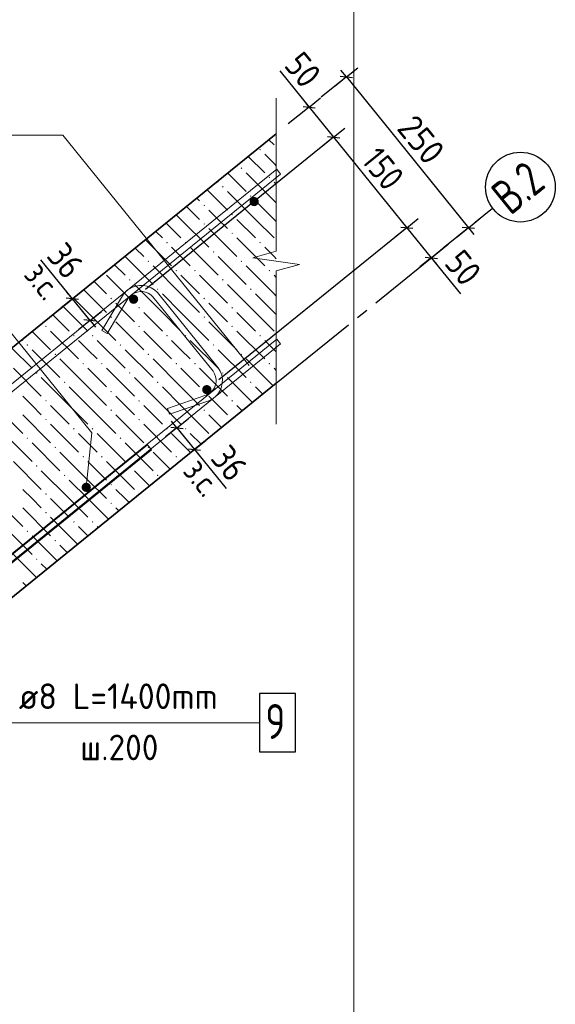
# Model space of a CAD drawing. Header units: millimetres. Extents: x 0 to 59400, y 0 to 42000.
# Tile 12 of 37: x 33451 to 38054, y 8461 to 16921. Entities that reach past the tile are written whole.
import ezdxf

# ---------------------------------------------------------------- set-up
doc = ezdxf.new("R2010")
doc.units = ezdxf.units.MM
doc.linetypes.add('______5', pattern=[1100, 800, -100, 100, -100])
for name, color, linetype, lineweight in [('Standard', 7, 'Continuous', 25), ('ЖБ Стена верхний уровень', 7, 'Continuous', 35), ('Позиционная метка линия выноска', 7, 'Continuous', 13), ('Примечания', 7, 'Continuous', 13), ('Стена обрамление Г-обр.', 7, 'Continuous', 35), ('Стена фоновая арматура У1', 7, 'Continuous', 18), ('Стена фоновая арматура Х1', 7, 'Continuous', 35), ('Стена фоновая затяжка С-обр.', 52, 'Continuous', 25)]:
    doc.layers.add(name, color=color, linetype=linetype, lineweight=lineweight)
doc.layers.add('Оси', color=7, linetype='______5')
doc.layers.add('Размерная выноска', color=7, linetype='Continuous')
doc.styles.add('ISOCPEUR', font='txt')

msp = doc.modelspace()

# ---------------------------------------------------------------- hatches: boundary and pattern name
at = {"layer": 'ЖБ Стена верхний уровень', "linetype": 'Continuous', "lineweight": 18, "transparency": 33554687}
for points in [[(35510.7, 15805.6), (35517.2, 15812.1), (35523.7, 15805.6), (35517.2, 15799.1)], [(35350.7, 15645.6), (35357.2, 15652.1), (35363.7, 15645.6), (35357.2, 15639.1)], [(35590.7, 15565.6), (35597.2, 15572.1), (35603.7, 15565.6), (35597.2, 15559.1)], [(35190.7, 15485.6), (35197.2, 15492.1), (35203.7, 15485.6), (35197.2, 15479.1)], [(35430.7, 15405.6), (35437.2, 15412.1), (35443.7, 15405.6), (35437.2, 15399.1)], [(35030.7, 15325.6), (35037.2, 15332.1), (35043.7, 15325.6), (35037.2, 15319.1)], [(35270.7, 15245.6), (35277.2, 15252.1), (35283.7, 15245.6), (35277.2, 15239.1)], [(35030.7, 15165.6), (35037.2, 15172.1), (35043.7, 15165.6), (35037.2, 15159.1)], [(35270.7, 15085.6), (35277.2, 15092.1), (35283.7, 15085.6), (35277.2, 15079.1)], [(34710.7, 15005.6), (34717.2, 15012.1), (34723.7, 15005.6), (34717.2, 14999.1)], [(34870.7, 15005.6), (34877.2, 15012.1), (34883.7, 15005.6), (34877.2, 14999.1)], [(35510.7, 15005.6), (35517.2, 15012.1), (35523.7, 15005.6), (35517.2, 14999.1)], [(35110.7, 14925.6), (35117.2, 14932.1), (35123.7, 14925.6), (35117.2, 14919.1)], [(34550.7, 14845.6), (34557.2, 14852.1), (34563.7, 14845.6), (34557.2, 14839.1)], [(35350.7, 14845.6), (35357.2, 14852.1), (35363.7, 14845.6), (35357.2, 14839.1)], [(34790.7, 14765.6), (34797.2, 14772.1), (34803.7, 14765.6), (34797.2, 14759.1)], [(34950.7, 14765.6), (34957.2, 14772.1), (34963.7, 14765.6), (34957.2, 14759.1)], [(35590.7, 14765.6), (35597.2, 14772.1), (35603.7, 14765.6), (35597.2, 14759.1)], [(34390.7, 14685.6), (34397.2, 14692.1), (34403.7, 14685.6), (34397.2, 14679.1)], [(35190.7, 14685.6), (35197.2, 14692.1), (35203.7, 14685.6), (35197.2, 14679.1)], [(34630.7, 14605.6), (34637.2, 14612.1), (34643.7, 14605.6), (34637.2, 14599.1)], [(35430.7, 14605.6), (35437.2, 14612.1), (35443.7, 14605.6), (35437.2, 14599.1)], [(34230.7, 14525.6), (34237.2, 14532.1), (34243.7, 14525.6), (34237.2, 14519.1)], [(35030.7, 14525.6), (35037.2, 14532.1), (35043.7, 14525.6), (35037.2, 14519.1)], [(34470.7, 14445.6), (34477.2, 14452.1), (34483.7, 14445.6), (34477.2, 14439.1)], [(35270.7, 14445.6), (35277.2, 14452.1), (35283.7, 14445.6), (35277.2, 14439.1)], [(34230.7, 14365.6), (34237.2, 14372.1), (34243.7, 14365.6), (34237.2, 14359.1)], [(35030.7, 14365.6), (35037.2, 14372.1), (35043.7, 14365.6), (35037.2, 14359.1)], [(33670.7, 14285.6), (33677.2, 14292.1), (33683.7, 14285.6), (33677.2, 14279.1)], [(34470.7, 14285.6), (34477.2, 14292.1), (34483.7, 14285.6), (34477.2, 14279.1)], [(35270.7, 14285.6), (35277.2, 14292.1), (35283.7, 14285.6), (35277.2, 14279.1)], [(33510.7, 14125.6), (33517.2, 14132.1), (33523.7, 14125.6), (33517.2, 14119.1)], [(33910.7, 14205.6), (33917.2, 14212.1), (33923.7, 14205.6), (33917.2, 14199.1)], [(34070.7, 14205.6), (34077.2, 14212.1), (34083.7, 14205.6), (34077.2, 14199.1)], [(34310.7, 14125.6), (34317.2, 14132.1), (34323.7, 14125.6), (34317.2, 14119.1)], [(34710.7, 14205.6), (34717.2, 14212.1), (34723.7, 14205.6), (34717.2, 14199.1)], [(34870.7, 14205.6), (34877.2, 14212.1), (34883.7, 14205.6), (34877.2, 14199.1)], [(35110.7, 14125.6), (35117.2, 14132.1), (35123.7, 14125.6), (35117.2, 14119.1)], [(35510.7, 14205.6), (35517.2, 14212.1), (35523.7, 14205.6), (35517.2, 14199.1)], [(33750.7, 14045.6), (33757.2, 14052.1), (33763.7, 14045.6), (33757.2, 14039.1)], [(34550.7, 14045.6), (34557.2, 14052.1), (34563.7, 14045.6), (34557.2, 14039.1)], [(35350.7, 14045.6), (35357.2, 14052.1), (35363.7, 14045.6), (35357.2, 14039.1)], [(33990.7, 13965.6), (33997.2, 13972.1), (34003.7, 13965.6), (33997.2, 13959.1)], [(34150.7, 13965.6), (34157.2, 13972.1), (34163.7, 13965.6), (34157.2, 13959.1)], [(34790.7, 13965.6), (34797.2, 13972.1), (34803.7, 13965.6), (34797.2, 13959.1)], [(34950.7, 13965.6), (34957.2, 13972.1), (34963.7, 13965.6), (34957.2, 13959.1)], [(35590.7, 13965.6), (35597.2, 13972.1), (35603.7, 13965.6), (35597.2, 13959.1)], [(33590.7, 13885.6), (33597.2, 13892.1), (33603.7, 13885.6), (33597.2, 13879.1)], [(34390.7, 13885.6), (34397.2, 13892.1), (34403.7, 13885.6), (34397.2, 13879.1)], [(35190.7, 13885.6), (35197.2, 13892.1), (35203.7, 13885.6), (35197.2, 13879.1)], [(33830.7, 13805.6), (33837.2, 13812.1), (33843.7, 13805.6), (33837.2, 13799.1)], [(34630.7, 13805.6), (34637.2, 13812.1), (34643.7, 13805.6), (34637.2, 13799.1)], [(35430.7, 13805.6), (35437.2, 13812.1), (35443.7, 13805.6), (35437.2, 13799.1)], [(34230.7, 13725.6), (34237.2, 13732.1), (34243.7, 13725.6), (34237.2, 13719.1)], [(35030.7, 13725.6), (35037.2, 13732.1), (35043.7, 13725.6), (35037.2, 13719.1)], [(33670.7, 13645.6), (33677.2, 13652.1), (33683.7, 13645.6), (33677.2, 13639.1)], [(34470.7, 13645.6), (34477.2, 13652.1), (34483.7, 13645.6), (34477.2, 13639.1)], [(35270.7, 13645.6), (35277.2, 13652.1), (35283.7, 13645.6), (35277.2, 13639.1)], [(34230.7, 13565.6), (34237.2, 13572.1), (34243.7, 13565.6), (34237.2, 13559.1)], [(35030.7, 13565.6), (35037.2, 13572.1), (35043.7, 13565.6), (35037.2, 13559.1)], [(33670.7, 13485.6), (33677.2, 13492.1), (33683.7, 13485.6), (33677.2, 13479.1)], [(34470.7, 13485.6), (34477.2, 13492.1), (34483.7, 13485.6), (34477.2, 13479.1)], [(35270.7, 13485.6), (35277.2, 13492.1), (35278.6, 13490.8), (35271.4, 13485)], [(33910.7, 13405.6), (33917.2, 13412.1), (33923.7, 13405.6), (33917.2, 13399.1)], [(34070.7, 13405.6), (34077.2, 13412.1), (34083.7, 13405.6), (34077.2, 13399.1)], [(34710.7, 13405.6), (34717.2, 13412.1), (34723.7, 13405.6), (34717.2, 13399.1)], [(34870.7, 13405.6), (34877.2, 13412.1), (34883.7, 13405.6), (34877.2, 13399.1)], [(33510.7, 13325.6), (33517.2, 13332.1), (33523.7, 13325.6), (33517.2, 13319.1)], [(34310.7, 13325.6), (34317.2, 13332.1), (34323.7, 13325.6), (34317.2, 13319.1)], [(33750.7, 13245.6), (33757.2, 13252.1), (33763.7, 13245.6), (33757.2, 13239.1)], [(34550.7, 13245.6), (34557.2, 13252.1), (34563.7, 13245.6), (34557.2, 13239.1)], [(33990.7, 13165.6), (33997.2, 13172.1), (34003.7, 13165.6), (33997.2, 13159.1)], [(34150.7, 13165.6), (34157.2, 13172.1), (34163.7, 13165.6), (34157.2, 13159.1)], [(34790.7, 13165.6), (34797.2, 13172.1), (34803.7, 13165.6), (34797.2, 13159.1)], [(33590.7, 13085.6), (33597.2, 13092.1), (33603.7, 13085.6), (33597.2, 13079.1)], [(34390.7, 13085.6), (34397.2, 13092.1), (34403.7, 13085.6), (34397.2, 13079.1)], [(33830.7, 13005.6), (33837.2, 13012.1), (33843.7, 13005.6), (33837.2, 12999.1)], [(34630.7, 13005.6), (34637.2, 13012.1), (34643.7, 13005.6), (34637.2, 12999.1)], [(34230.7, 12925.6), (34237.2, 12932.1), (34243.7, 12925.6), (34237.2, 12919.1)], [(33670.7, 12845.6), (33677.2, 12852.1), (33683.7, 12845.6), (33677.2, 12839.1)], [(34470.7, 12845.6), (34477.2, 12852.1), (34482.9, 12846.5), (34475.7, 12840.6)], [(33670.7, 12685.6), (33677.2, 12692.1), (33683.7, 12685.6), (33677.2, 12679.1)], [(34230.7, 12765.6), (34237.2, 12772.1), (34243.7, 12765.6), (34237.2, 12759.1)], [(33910.7, 12605.6), (33917.2, 12612.1), (33923.7, 12605.6), (33917.2, 12599.1)], [(34070.7, 12605.6), (34077.2, 12612.1), (34083.7, 12605.6), (34077.2, 12599.1)], [(33510.7, 12525.6), (33517.2, 12532.1), (33523.7, 12525.6), (33517.2, 12519.1)], [(33750.7, 12445.6), (33757.2, 12452.1), (33763.7, 12445.6), (33757.2, 12439.1)], [(33590.7, 12285.6), (33597.2, 12292.1), (33603.7, 12285.6), (33597.2, 12279.1)]]:
    msp.add_hatch(color=7, dxfattribs=at).paths.add_polyline_path(points, flags=16)
at = {"layer": 'Стена фоновая арматура Х1', "linetype": 'Continuous', "lineweight": 18, "transparency": 33554687}
for points in [[(35506.2, 15358.4), (35503.2, 15373.7), (35494.5, 15386.7), (35481.5, 15395.4), (35466.2, 15398.4), (35450.9, 15395.4), (35437.9, 15386.7), (35429.3, 15373.7), (35426.2, 15358.4), (35429.3, 15343.1), (35437.9, 15330.1), (35450.9, 15321.5), (35466.2, 15318.4), (35481.5, 15321.5), (35494.5, 15330.1), (35503.2, 15343.1)], [(34470, 14519.3), (34467, 14534.6), (34458.3, 14547.6), (34445.3, 14556.3), (34430, 14559.3), (34414.7, 14556.3), (34401.8, 14547.6), (34393.1, 14534.6), (34390, 14519.3), (34393.1, 14504), (34401.8, 14491), (34414.7, 14482.4), (34430, 14479.3), (34445.3, 14482.4), (34458.3, 14491), (34467, 14504)], [(35099.4, 13742.2), (35096.3, 13757.5), (35087.6, 13770.5), (35074.7, 13779.1), (35059.4, 13782.2), (35044, 13779.1), (35031.1, 13770.5), (35022.4, 13757.5), (35019.4, 13742.2), (35022.4, 13726.9), (35031.1, 13713.9), (35044, 13705.2), (35059.4, 13702.2), (35074.7, 13705.2), (35087.6, 13713.9), (35096.3, 13726.9)], [(34063.2, 12903.1), (34060.1, 12918.4), (34051.4, 12931.4), (34038.5, 12940), (34023.2, 12943.1), (34007.9, 12940), (33994.9, 12931.4), (33986.2, 12918.4), (33983.2, 12903.1), (33986.2, 12887.8), (33994.9, 12874.8), (34007.9, 12866.1), (34023.2, 12863.1), (34038.5, 12866.1), (34051.4, 12874.8), (34060.1, 12887.8)]]:
    msp.add_hatch(color=7, dxfattribs=at).paths.add_polyline_path(points)

# ---------------------------------------------------------------- linework, layer by layer
at = {"layer": 'Standard', "color": 7, "linetype": 'Continuous', "lineweight": -3, "transparency": 33554687}
for p, q in [((36259, 16429.3), (36356.2, 16508)), ((36259, 16429.3), (36042.7, 16254.2)), ((36259, 16429.3), (36161.9, 16350.7)), ((36259, 16429.3), (36211.8, 16487.6)), ((35939.1, 16170.3), (36036.3, 16248.9)), ((35939.1, 16170.3), (35759.9, 16025.1)), ((35939.1, 16170.3), (35842, 16091.6)), ((35939.1, 16170.3), (35891.9, 16228.6)), ((35939.1, 16170.3), (36148.9, 15911.2)), ((36148.9, 15911.2), (34533.7, 14603.2)), ((36148.9, 15911.2), (36051.7, 15832.6)), ((36148.9, 15911.2), (36246, 15989.9)), ((36148.9, 15911.2), (36778.2, 15134.1)), ((36778.2, 15134.1), (36875.3, 15212.7)), ((37307.9, 15134.1), (37405, 15212.7)), ((36778.2, 15134.1), (35163, 13826.1)), ((36778.2, 15134.1), (36681.1, 15055.4)), ((36778.2, 15134.1), (36988, 14875)), ((37307.9, 15134.1), (37091.6, 14958.9)), ((37307.9, 15134.1), (37210.7, 15055.4)), ((37307.9, 15134.1), (37355.1, 15075.8)), ((36988, 14875), (37085.1, 14953.7)), ((36988, 14875), (36890.8, 14796.4)), ((36988, 14875), (36988, 14875)), ((36988, 14875), (37035.2, 14816.7)), ((33904.7, 14522.8), (33857.5, 14581.1)), ((33904.7, 14522.8), (34001.8, 14601.5)), ((33904.7, 14522.8), (33807.5, 14444.2)), ((34055.7, 14336.3), (33904.7, 14522.8)), ((34055.7, 14336.3), (34152.9, 14415)), ((34055.7, 14336.3), (33958.6, 14257.7)), ((34055.7, 14336.3), (34102.9, 14278)), ((34802.5, 13414.1), (34755.3, 13472.4)), ((34802.5, 13414.1), (34899.7, 13492.8)), ((34802.5, 13414.1), (34705.4, 13335.4)), ((34802.5, 13414.1), (34953.6, 13227.6)), ((34953.6, 13227.6), (35050.7, 13306.3)), ((34953.6, 13227.6), (34856.4, 13148.9)), ((34953.6, 13227.6), (35000.8, 13169.3))]:
    msp.add_line(p, q, dxfattribs=at)
at = {"layer": 'Standard', "color": 7, "linetype": 'Continuous', "lineweight": 25, "transparency": 33554687}
for p, q in [((36206.3, 16434.9), (36311.8, 16423.8)), ((35886.4, 16175.8), (35991.9, 16164.7)), ((36096.1, 15916.8), (36201.6, 15905.7)), ((36725.5, 15139.6), (36830.9, 15128.5)), ((37255.1, 15139.6), (37360.6, 15128.5)), ((36935.2, 14880.6), (37040.7, 14869.5)), ((33957.4, 14517.3), (33851.9, 14528.4)), ((34108.5, 14330.8), (34003, 14341.9)), ((34749.8, 13419.6), (34855.3, 13408.6)), ((34900.8, 13233.1), (35006.3, 13222))]:
    msp.add_line(p, q, dxfattribs=at)
at = {"layer": 'Standard', "color": 254, "linetype": 'Continuous', "lineweight": 13, "true_color": 0xc4c4ff, "transparency": 33554687}
msp.add_lwpolyline([(23322, 5096.2), (36322.9, 5096.2), (36322.9, 17238.1), (23322, 17238.1), (23322, 5096.2)], dxfattribs=at)
at = {"layer": 'Standard', "color": 7, "linetype": 'Continuous', "lineweight": -3, "transparency": 33554687}
msp.add_lwpolyline([(36259, 16429.3), (36576.7, 16037.1), (36576.7, 16037.1), (37307.9, 15134.1)], dxfattribs=at)
at = {"layer": 'ЖБ Стена верхний уровень', "color": 7, "linetype": 'Continuous', "lineweight": 35, "transparency": 33554687}
for p, q in [((35656.2, 15941.2), (30428.3, 11707.7)), ((31018.5, 10041), (35656.2, 13796.6))]:
    msp.add_line(p, q, dxfattribs=at)
at = {"layer": 'ЖБ Стена верхний уровень', "color": 9, "linetype": 'Continuous', "lineweight": 18, "true_color": 0xc7c7c7, "transparency": 33554687}
for p, q in [((35592.9, 15889.9), (35637.2, 15845.6)), ((35416.1, 15746.7), (35557.2, 15605.6)), ((35637.2, 15685.6), (35557.2, 15765.6)), ((35656.2, 15666.6), (35637.2, 15685.6)), ((35239.3, 15603.6), (35397.2, 15445.6)), ((35637.2, 15365.6), (35397.2, 15605.6)), ((35150.9, 15532), (35157.2, 15525.6)), ((35637.2, 15525.6), (35656.2, 15506.6)), ((35062.5, 15460.4), (35237.2, 15285.6)), ((35477.2, 15205.6), (35237.2, 15445.6)), ((34885.7, 15317.2), (34997.2, 15205.6)), ((34974.1, 15388.8), (34997.2, 15365.6)), ((35477.2, 15365.6), (35637.2, 15205.6)), ((35637.2, 15365.6), (35656.2, 15346.6)), ((34797.3, 15245.6), (34837.2, 15205.6)), ((35157.2, 15205.6), (35077.2, 15285.6)), ((34708.8, 15174), (34837.2, 15045.6)), ((34837.2, 15205.6), (35077.2, 14965.6)), ((35237.2, 15125.6), (35157.2, 15205.6)), ((35317.2, 15205.6), (35477.2, 15045.6)), ((35477.2, 15205.6), (35637.2, 15045.6)), ((35637.2, 15205.6), (35656.2, 15186.6)), ((34620.4, 15102.4), (34677.2, 15045.6)), ((35077.2, 15125.6), (35317.2, 14885.6)), ((34532, 15030.8), (34757.2, 14805.6)), ((35317.2, 15045.6), (35557.2, 14805.6)), ((34443.6, 14959.2), (34517.2, 14885.6)), ((34837.2, 14885.6), (34757.2, 14965.6)), ((34917.2, 14965.6), (35157.2, 14725.6)), ((35637.2, 14885.6), (35557.2, 14965.6)), ((34266.8, 14816.1), (34357.2, 14725.6)), ((34357.2, 14885.6), (34597.2, 14645.6)), ((34917.2, 14805.6), (34837.2, 14885.6)), ((35157.2, 14885.6), (35397.2, 14645.6)), ((35656.2, 14866.6), (35637.2, 14885.6)), ((34197.2, 14725.6), (34437.2, 14485.6)), ((34837.2, 14565.6), (34597.2, 14805.6)), ((34837.2, 14725.6), (34997.2, 14565.6)), ((34997.2, 14725.6), (35237.2, 14485.6)), ((35637.2, 14565.6), (35397.2, 14805.6)), ((35637.2, 14725.6), (35656.2, 14706.6)), ((34090, 14672.9), (34197.2, 14565.6)), ((34677.2, 14405.6), (34437.2, 14645.6)), ((35477.2, 14405.6), (35237.2, 14645.6)), ((34037.2, 14565.6), (34001.6, 14601.3)), ((34037.2, 14565.6), (34197.2, 14405.6)), ((34677.2, 14565.6), (34837.2, 14405.6)), ((34837.2, 14565.6), (34997.2, 14405.6)), ((35477.2, 14565.6), (35637.2, 14405.6)), ((35637.2, 14565.6), (35656.2, 14546.6)), ((33913.2, 14529.7), (34037.2, 14405.6)), ((34357.2, 14405.6), (34277.2, 14485.6)), ((35157.2, 14405.6), (35077.2, 14485.6)), ((33736.4, 14386.5), (33877.2, 14245.6)), ((33877.2, 14405.6), (33824.8, 14458.1)), ((33877.2, 14405.6), (34037.2, 14245.6)), ((34037.2, 14405.6), (34277.2, 14165.6)), ((34437.2, 14325.6), (34357.2, 14405.6)), ((34517.2, 14405.6), (34677.2, 14245.6)), ((34677.2, 14405.6), (34837.2, 14245.6)), ((34837.2, 14405.6), (35077.2, 14165.6)), ((35237.2, 14325.6), (35157.2, 14405.6)), ((35317.2, 14405.6), (35477.2, 14245.6)), ((35477.2, 14405.6), (35637.2, 14245.6)), ((35637.2, 14405.6), (35656.2, 14386.6)), ((34277.2, 14325.6), (34517.2, 14085.6)), ((35077.2, 14325.6), (35317.2, 14085.6)), ((33559.5, 14243.3), (33717.2, 14085.6)), ((33717.2, 14245.6), (33957.2, 14005.6)), ((34517.2, 14245.6), (34757.2, 14005.6)), ((35317.2, 14245.6), (35557.2, 14005.6)), ((33471.1, 14171.7), (33477.2, 14165.6)), ((34037.2, 14085.6), (33957.2, 14165.6)), ((34117.2, 14165.6), (34357.2, 13925.6)), ((34837.2, 14085.6), (34757.2, 14165.6)), ((34917.2, 14165.6), (35157.2, 13925.6)), ((35637.2, 14085.6), (35557.2, 14165.6)), ((33382.7, 14100.1), (33557.2, 13925.6)), ((33557.2, 14085.6), (33797.2, 13845.6)), ((34117.2, 14005.6), (34037.2, 14085.6)), ((34357.2, 14085.6), (34597.2, 13845.6)), ((34917.2, 14005.6), (34837.2, 14085.6)), ((35157.2, 14085.6), (35397.2, 13845.6)), ((35656.2, 14066.6), (35637.2, 14085.6)), ((34037.2, 13765.6), (33797.2, 14005.6)), ((34837.2, 13765.6), (34597.2, 14005.6)), ((35628.6, 13774.2), (35397.2, 14005.6)), ((33397.2, 13925.6), (33637.2, 13685.6)), ((34037.2, 13925.6), (34197.2, 13765.6)), ((34197.2, 13925.6), (34437.2, 13685.6)), ((34837.2, 13925.6), (34997.2, 13765.6)), ((34997.2, 13925.6), (35237.2, 13685.6)), ((35637.2, 13925.6), (35656.2, 13906.6)), ((33877.2, 13605.6), (33637.2, 13845.6)), ((34677.2, 13605.6), (34437.2, 13845.6)), ((35451.8, 13631.1), (35237.2, 13845.6)), ((33877.2, 13765.6), (34037.2, 13605.6)), ((34037.2, 13765.6), (34197.2, 13605.6)), ((34677.2, 13765.6), (34837.2, 13605.6)), ((34837.2, 13765.6), (34997.2, 13605.6)), ((35477.2, 13765.6), (35540.2, 13702.6)), ((33557.2, 13605.6), (33477.2, 13685.6)), ((34357.2, 13605.6), (34277.2, 13685.6)), ((35157.2, 13605.6), (35077.2, 13685.6)), ((33237.2, 13605.6), (33477.2, 13365.6)), ((33637.2, 13525.6), (33557.2, 13605.6)), ((33717.2, 13605.6), (33877.2, 13445.6)), ((33877.2, 13605.6), (34037.2, 13445.6)), ((34037.2, 13605.6), (34277.2, 13365.6)), ((34437.2, 13525.6), (34357.2, 13605.6)), ((34517.2, 13605.6), (34677.2, 13445.6)), ((34677.2, 13605.6), (34837.2, 13445.6)), ((34837.2, 13605.6), (35077.2, 13365.6)), ((35237.2, 13525.6), (35157.2, 13605.6)), ((35317.2, 13605.6), (35363.4, 13559.5)), ((33477.2, 13525.6), (33717.2, 13285.6)), ((34277.2, 13525.6), (34517.2, 13285.6)), ((35077.2, 13525.6), (35186.6, 13416.3)), ((33717.2, 13445.6), (33957.2, 13205.6)), ((34517.2, 13445.6), (34757.2, 13205.6)), ((33317.2, 13365.6), (33557.2, 13125.6)), ((33557.2, 13285.6), (33797.2, 13045.6)), ((34037.2, 13285.6), (33957.2, 13365.6)), ((34117.2, 13205.6), (34037.2, 13285.6)), ((34117.2, 13365.6), (34357.2, 13125.6)), ((34357.2, 13285.6), (34597.2, 13045.6)), ((34837.2, 13285.6), (34757.2, 13365.6)), ((34917.2, 13205.6), (34837.2, 13285.6)), ((34917.2, 13365.6), (35009.8, 13273.1)), ((34037.2, 12965.6), (33797.2, 13205.6)), ((34744.5, 13058.3), (34597.2, 13205.6)), ((33397.2, 13125.6), (33637.2, 12885.6)), ((34037.2, 13125.6), (34197.2, 12965.6)), ((34197.2, 13125.6), (34437.2, 12885.6)), ((33877.2, 12805.6), (33637.2, 13045.6)), ((34567.7, 12915.1), (34437.2, 13045.6)), ((33877.2, 12965.6), (34037.2, 12805.6)), ((34037.2, 12965.6), (34197.2, 12805.6)), ((33557.2, 12805.6), (33477.2, 12885.6)), ((34357.2, 12805.6), (34277.2, 12885.6)), ((33237.2, 12805.6), (33477.2, 12565.6)), ((33637.2, 12725.6), (33557.2, 12805.6)), ((33717.2, 12805.6), (33877.2, 12645.6)), ((33877.2, 12805.6), (34037.2, 12645.6)), ((34037.2, 12805.6), (34214.1, 12628.8)), ((34390.9, 12772), (34357.2, 12805.6)), ((33477.2, 12725.6), (33717.2, 12485.6)), ((34277.2, 12725.6), (34302.5, 12700.4)), ((33717.2, 12645.6), (33948.9, 12414)), ((33317.2, 12565.6), (33557.2, 12325.6)), ((34037.2, 12485.6), (33957.2, 12565.6)), ((34117.2, 12565.6), (34125.7, 12557.2)), ((33557.2, 12485.6), (33772, 12270.8)), ((34037.3, 12485.6), (34037.2, 12485.6)), ((33860.5, 12342.4), (33797.2, 12405.6)), ((33397.2, 12325.6), (33595.2, 12127.6)), ((33683.6, 12199.2), (33637.2, 12245.6)), ((33506.8, 12056), (33477.2, 12085.6))]:
    msp.add_line(p, q, dxfattribs=at)
at = {"layer": 'Оси', "color": 8, "linetype": '______5', "lineweight": -3, "transparency": 33554687}
msp.add_line((35656.2, 13796.6), (37515.1, 15301.9), dxfattribs=at)
at = {"layer": 'Оси', "color": 7, "linetype": 'Continuous', "lineweight": -3, "transparency": 33554687}
msp.add_circle((37754.4, 15482.8), 300, dxfattribs=at)
at = {"layer": 'Позиционная метка линия выноска', "color": 7, "linetype": 'Continuous', "lineweight": 13, "transparency": 33554687}
for points in [[(35422.1, 13950.2), (33820.9, 15927.6), (31048.9, 15927.6)], [(30967.9, 15038.5), (32722.9, 15038.5), (34072.4, 13371.9), (34023.2, 12903.1)], [(35512.3, 10880.6), (33207.3, 10880.6), (32588.7, 11644.6)]]:
    msp.add_lwpolyline(points, dxfattribs=at)
at = {"layer": 'Примечания', "color": 7, "linetype": 'Continuous', "lineweight": 13, "transparency": 33554687}
for p, q in [((35656.2, 16246.8), (35656.2, 14930.8)), ((35656.2, 14930.8), (35456.2, 14874.8)), ((35456.2, 14874.8), (35856.2, 14818.8)), ((35856.2, 14818.8), (35656.2, 14762.8)), ((35656.2, 14762.8), (35656.2, 13446.8)), ((35656.2, 13446.8), (35656.2, 13446.8))]:
    msp.add_line(p, q, dxfattribs=at)
at = {"layer": 'Размерная выноска', "color": 7, "linetype": 'Continuous', "lineweight": -3, "transparency": 33554687}
for p, q in [((35687.4, 16481.1), (35939.1, 16170.3)), ((33904.7, 14522.8), (33633.9, 14857.2)), ((36988, 14875), (37239.7, 14564.2)), ((34953.6, 13227.6), (35224.3, 12893.2))]:
    msp.add_line(p, q, dxfattribs=at)
at = {"layer": 'Стена обрамление Г-обр.', "color": 38, "linetype": 'Continuous', "lineweight": 13, "true_color": 0x5f1e0f, "transparency": 33554687}
msp.add_lwpolyline([(34584.1, 13226.2), (30979.1, 10306.9), (30967.2, 10298.4), (30954.2, 10290.6), (30940.7, 10283.9), (30926.9, 10278.4), (30912.7, 10273.9), (30897.9, 10270.7), (30883, 10268.6), (30868.4, 10267.7), (26251.6, 10267.7), (26251.6, 10321), (30866.8, 10321), (30877.7, 10321.7), (30888.4, 10323.2), (30898.9, 10325.5), (30909.1, 10328.7), (30918.9, 10332.6), (30928.6, 10337.4), (30937.9, 10343), (30946.8, 10349.3), (34550.6, 13267.6), (34584.1, 13226.2)], dxfattribs=at)
at = {"layer": 'Стена обрамление Г-обр.', "color": 7, "linetype": 'Continuous', "lineweight": 25, "transparency": 33554687}
msp.add_lwpolyline([(35512.3, 10630.6), (35822.3, 10630.6), (35822.3, 11130.6), (35512.3, 11130.6), (35512.3, 10630.6)], dxfattribs=at)
at = {"layer": 'Стена фоновая арматура У1', "color": 7, "linetype": 'Continuous', "lineweight": 13, "transparency": 33554687}
for points in [[(35693.7, 15594.1), (29529.8, 10602.7), (29517.9, 10594.2), (29505, 10586.4), (29491.5, 10579.7), (29477.7, 10574.2), (29463.4, 10569.8), (29448.7, 10566.5), (29433.8, 10564.4), (29419.2, 10563.5), (28063.4, 10563.5), (28063.4, 10616.9), (29417.6, 10616.9), (29428.5, 10617.5), (29439.2, 10619), (29449.7, 10621.4), (29459.8, 10624.5), (29469.7, 10628.5), (29479.4, 10633.3), (29488.7, 10638.8), (29497.5, 10645.2), (35660.2, 15635.6), (35693.7, 15594.1)], [(30911.6, 10331.9), (35660.2, 14177.2), (35693.7, 14135.8), (30945.1, 10290.5), (30911.6, 10331.9)]]:
    msp.add_lwpolyline(points, dxfattribs=at)
at = {"layer": 'Стена фоновая затяжка С-обр.', "color": 98, "linetype": 'Continuous', "lineweight": 13, "true_color": 0x005000, "transparency": 33554687}
msp.add_lwpolyline([(34722.5, 13580.9), (35051.4, 13694.1), (35056.6, 13696.1), (35061.7, 13698.3), (35066.7, 13700.6), (35071.5, 13703.2), (35076.3, 13705.9), (35080.9, 13708.9), (35085.4, 13712.1), (35089.9, 13715.5), (35094.8, 13719.4), (35111.4, 13737.2), (35125.3, 13758.8), (35134.8, 13782.6), (35139.4, 13805.9), (35139.8, 13829.6), (35135.4, 13854.8), (35126.3, 13878.9), (35113.7, 13899.7), (34595.4, 14539.8), (34577.7, 14556.4), (34556, 14570.3), (34532.2, 14579.8), (34509, 14584.4), (34485.3, 14584.7), (34460, 14580.4), (34436, 14571.3), (34415.1, 14558.7), (34410.3, 14554.8), (34406, 14551.1), (34402, 14547.3), (34398.1, 14543.4), (34394.4, 14539.3), (34390.9, 14535.1), (34387.6, 14530.8), (34384.4, 14526.3), (34381.3, 14521.5), (34202.2, 14223.4), (34156.5, 14250.9), (34336.1, 14549.7), (34340.1, 14556), (34344.6, 14562.3), (34349.3, 14568.4), (34354.2, 14574.3), (34359.3, 14580), (34364.7, 14585.5), (34370.3, 14590.8), (34376, 14595.7), (34384.4, 14602.5), (34412.6, 14619.5), (34445.9, 14632.1), (34481.1, 14638.1), (34514.6, 14637.6), (34547.4, 14631.2), (34580.6, 14617.9), (34610.6, 14598.6), (34634.6, 14576.2), (35157.5, 13930.4), (35174.5, 13902.3), (35187.1, 13868.9), (35193.2, 13833.7), (35192.7, 13800.3), (35186.2, 13767.5), (35173, 13734.3), (35153.7, 13704.3), (35131.2, 13680.3), (35122.8, 13673.5), (35116.8, 13668.9), (35110.5, 13664.5), (35104, 13660.4), (35097.4, 13656.5), (35090.6, 13652.9), (35083.6, 13649.6), (35076.6, 13646.6), (35069.5, 13643.9), (34739.9, 13530.4), (34722.5, 13580.9)], dxfattribs=at)

# ---------------------------------------------------------------- texts
at = {"layer": 'Standard', "color": 7, "linetype": 'Continuous', "lineweight": 25, "transparency": 33554687, "char_height": 220, "attachment_point": 7, "rotation": 309, "style": 'ISOCPEUR'}
for s, insert, width in [('\\W0.87;50', (35715, 16526.4), 403.937), ('\\W0.91;250', (36683.9, 15984.1), 561.984), ('\\W0.83;150', (36377.8, 15708), 508.569), ('\\W0.87;36', (33673.5, 14887.8), 403.924), ('\\W0.87;50', (37092.4, 14825.5), 403.924), ('\\W0.87;36', (35082.5, 13147.8), 403.924)]:
    msp.add_mtext(s, dxfattribs=dict(at, insert=insert, width=width))
at = {"layer": 'Standard', "color": 7, "linetype": 'Continuous', "lineweight": 18, "transparency": 33554687, "char_height": 200, "attachment_point": 7, "rotation": 309, "style": 'ISOCPEUR'}
for insert, width in [((33477.2, 14727.9), 459.953), ((34845, 13038.9), 459.948)]:
    msp.add_mtext('\\W0.90;з.с.', dxfattribs=dict(at, insert=insert, width=width))
at = {"layer": 'Оси', "color": 7, "linetype": 'Continuous', "lineweight": 25, "transparency": 33554687, "insert": (37667.7, 15232.4), "char_height": 300, "width": 562.093, "attachment_point": 7, "rotation": 39, "style": 'ISOCPEUR'}
msp.add_mtext('\\W0.75;В.2', dxfattribs=at)
at = {"layer": 'Стена обрамление Г-обр.', "color": 7, "linetype": 'Continuous', "lineweight": 13, "transparency": 33554687, "attachment_point": 7, "style": 'ISOCPEUR'}
for s, insert, char_height, width in [('\\W0.96;ø8 L=1400mm ', (33443.7, 10997.9), 220, 2018.394), ('\\W0.78;9', (35562.3, 10740.6), 300, 326.407), ('\\W0.95;ш.200 ', (33971.7, 10557.9), 220, 962.122)]:
    msp.add_mtext(s, dxfattribs=dict(at, insert=insert, char_height=char_height, width=width))

doc.saveas('drawing.dxf')
